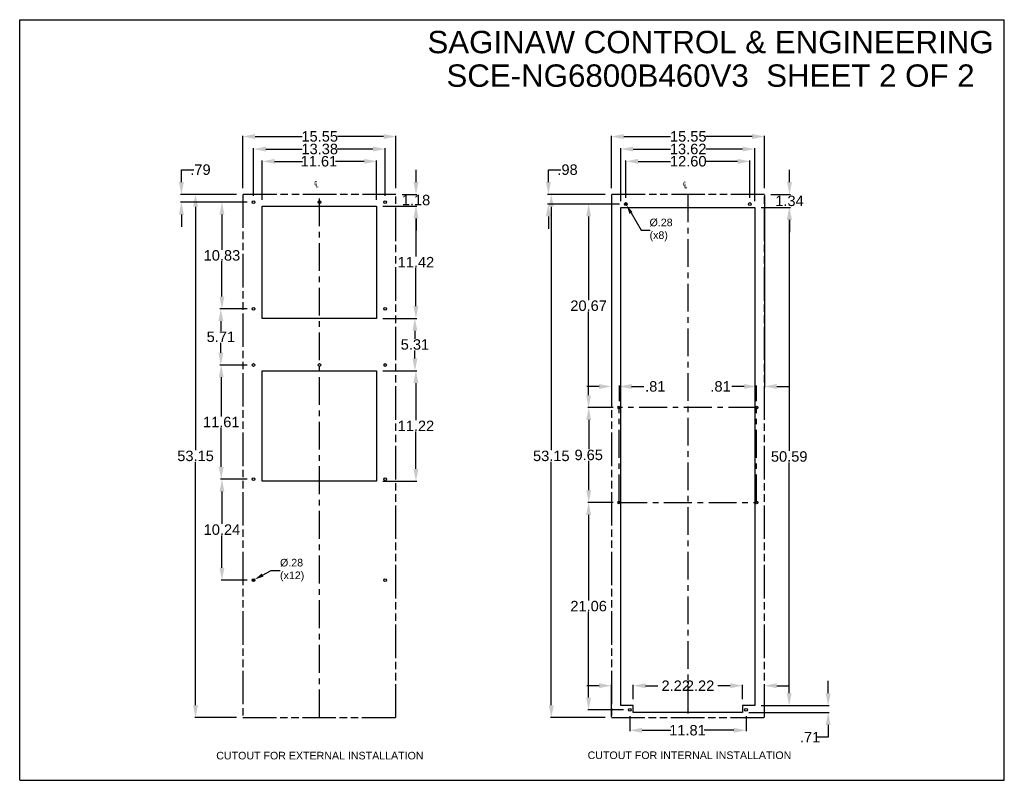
# Model space of a CAD drawing. Header units: inches. Extents: x 0 to 243, y 0 to 106.
# Tile 19 of 19: x 143 to 243, y 18 to 95. Entities that reach past the tile are written whole.
import ezdxf

# ---------------------------------------------------------------- set-up
doc = ezdxf.new("R2010")
doc.units = ezdxf.units.IN
doc.header["$LTSCALE"] = 7.5625
doc.header["$MEASUREMENT"] = 0
doc.header["$PDMODE"] = 3
doc.header["$PDSIZE"] = 0.3125
doc.linetypes.add('CENTER', pattern=[0.6, 0.375, -0.075, 0.075, -0.075])
doc.linetypes.add('PHANTOM', pattern=[0.8, 0.45, -0.05, 0.1, -0.05, 0.1, -0.05])
doc.layers.get('0').update_dxf_attribs({"linetype": 'CONTINUOUS'})
doc.layers.get('Defpoints').update_dxf_attribs({"linetype": 'CONTINUOUS'})
for name, color, linetype in [('02___PRT_ALL_AXES', 7, 'CONTINUOUS'), ('DEFAULT_1', 7, 'CENTER'), ('DEFAULT_3', 7, 'PHANTOM')]:
    doc.layers.add(name, color=color, linetype=linetype)
doc.styles.get("Standard").update_dxf_attribs({"font": 'arial.ttf'})
doc.styles.add('TEXTSTYLE_1', font='gdt', dxfattribs={"width": 0.8})
doc.dimstyles.new('DIMSTYLE_1', dxfattribs={"dimtxt": 1.0625, "dimasz": 1.25, "dimexe": 0.09, "dimexo": 0.07, "dimgap": 0.0425, "dimtad": 0, "dimtih": 1, "dimtoh": 1, "dimzin": 4, "dimdsep": 46, "dimtxsty": 'Standard', "dimblk": '_FILLED', "dimblk1": '_FILLED', "dimblk2": '_FILLED', "dimcen": 0.09, "dimazin": 1, "dimtfac": 1, "dimtofl": 0, "dimtmove": 0, "dimatfit": 3, "dimldrblk": '_FILLED', "dimfxl": 0, "dimtolj": 1, "dimtzin": 4, "dimarcsym": 0})
doc.dimstyles.new('DIMSTYLE_2', dxfattribs={"dimtxt": 0.772727, "dimasz": 0.909091, "dimexe": 0.09, "dimexo": 0.07, "dimgap": 0.09, "dimtad": 0, "dimtih": 1, "dimtoh": 1, "dimzin": 4, "dimdsep": 46, "dimtxsty": 'Standard', "dimblk": '_FILLED', "dimblk1": '_FILLED', "dimblk2": '_FILLED', "dimcen": 0.09, "dimazin": 1, "dimtfac": 1, "dimtofl": 0, "dimtmove": 0, "dimatfit": 1, "dimldrblk": '_FILLED', "dimfxl": 0, "dimtolj": 1, "dimtzin": 4, "dimarcsym": 0})

# ---------------------------------------------------------------- blocks, each defined once
blk = doc.blocks.new('_FILLED')
at = {"color": 0, "linetype": 'ByBlock'}
blk.add_solid([(0, 0), (-1, 0.2), (-1, -0.2)], dxfattribs=at)
blk = doc.blocks.new('*D36')
at = {"color": 0, "linetype": 'Continuous', "lineweight": -2}
for p, q in [((166.15, 77.9), (166.15, 83.23)), ((167.4, 83.14), (172.17, 83.14)), ((180.45, 83.14), (175.75, 83.14)), ((181.7, 77.9), (181.7, 83.23))]:
    blk.add_line(p, q, dxfattribs=at)
at = {"layer": 'Defpoints', "color": 0, "linetype": 'Continuous'}
for p in [(166.15, 83.14), (166.15, 77.83), (181.7, 77.83)]:
    blk.add_point(p, dxfattribs=at)
at = {"color": 0, "linetype": 'Continuous', "lineweight": -2, "xscale": 1.25, "yscale": 1.25, "zscale": 1.25, "rotation": 180}
blk.add_blockref('_FILLED', (166.15, 83.14), dxfattribs=at)
at = {"color": 0, "linetype": 'Continuous', "lineweight": -2, "xscale": 1.25, "yscale": 1.25, "zscale": 1.25}
blk.add_blockref('_FILLED', (181.7, 83.14), dxfattribs=at)
at = {"color": 0, "linetype": 'Continuous', "insert": (173.96, 83.69), "char_height": 1.062, "width": 2.7002, "attachment_point": 2}
blk.add_mtext('\\A1;15.55', dxfattribs=at)
blk = doc.blocks.new('*D37')
at = {"color": 0, "linetype": 'Continuous', "lineweight": -2}
for p, q in [((167.24, 77.11), (167.24, 81.96)), ((168.49, 81.87), (172.17, 81.87)), ((179.37, 81.87), (175.74, 81.87)), ((180.62, 77.11), (180.62, 81.96))]:
    blk.add_line(p, q, dxfattribs=at)
at = {"layer": 'Defpoints', "color": 0, "linetype": 'Continuous'}
for p in [(167.24, 81.87), (167.24, 77.04), (180.62, 77.04)]:
    blk.add_point(p, dxfattribs=at)
at = {"color": 0, "linetype": 'Continuous', "lineweight": -2, "xscale": 1.25, "yscale": 1.25, "zscale": 1.25, "rotation": 180}
blk.add_blockref('_FILLED', (167.24, 81.87), dxfattribs=at)
at = {"color": 0, "linetype": 'Continuous', "lineweight": -2, "xscale": 1.25, "yscale": 1.25, "zscale": 1.25}
blk.add_blockref('_FILLED', (180.62, 81.87), dxfattribs=at)
at = {"color": 0, "linetype": 'Continuous', "insert": (173.96, 82.41), "char_height": 1.062, "width": 2.7002, "attachment_point": 2}
blk.add_mtext('\\A1;13.38', dxfattribs=at)
blk = doc.blocks.new('*D38')
at = {"color": 0, "linetype": 'Continuous', "lineweight": -2}
for p, q in [((168.12, 76.72), (168.12, 80.71)), ((169.37, 80.62), (172.2, 80.62)), ((178.48, 80.62), (175.57, 80.62)), ((179.73, 76.72), (179.73, 80.71))]:
    blk.add_line(p, q, dxfattribs=at)
at = {"layer": 'Defpoints', "color": 0, "linetype": 'Continuous'}
for p in [(179.73, 80.62), (168.12, 76.65), (179.73, 76.65)]:
    blk.add_point(p, dxfattribs=at)
at = {"color": 0, "linetype": 'Continuous', "lineweight": -2, "xscale": 1.25, "yscale": 1.25, "zscale": 1.25, "rotation": 180}
blk.add_blockref('_FILLED', (168.12, 80.62), dxfattribs=at)
at = {"color": 0, "linetype": 'Continuous', "lineweight": -2, "xscale": 1.25, "yscale": 1.25, "zscale": 1.25}
blk.add_blockref('_FILLED', (179.73, 80.62), dxfattribs=at)
at = {"color": 0, "linetype": 'Continuous', "insert": (173.88, 81.16), "char_height": 1.062, "width": 2.7002, "attachment_point": 2}
blk.add_mtext('\\A1;11.61', dxfattribs=at)
blk = doc.blocks.new('*D39')
at = {"color": 0, "linetype": 'Continuous', "lineweight": -2}
for p, q in [((165.51, 77.26), (161.26, 77.26)), ((161.35, 76.01), (161.35, 51.27)), ((161.35, 25.36), (161.35, 50.1)), ((165.51, 24.11), (161.26, 24.11))]:
    blk.add_line(p, q, dxfattribs=at)
at = {"layer": 'Defpoints', "color": 0, "linetype": 'Continuous'}
for p in [(165.58, 77.26), (161.35, 24.11), (165.58, 24.11)]:
    blk.add_point(p, dxfattribs=at)
at = {"color": 0, "linetype": 'Continuous', "lineweight": -2, "xscale": 1.25, "yscale": 1.25, "zscale": 1.25}
for p, rotation in [((161.35, 77.26), 90), ((161.35, 24.11), 270)]:
    blk.add_blockref('_FILLED', p, dxfattribs=dict(at, rotation=rotation))
at = {"color": 0, "linetype": 'Continuous', "insert": (161.35, 51.23), "char_height": 1.062, "width": 2.7002, "attachment_point": 2}
blk.add_mtext('\\A1;53.15', dxfattribs=at)
blk = doc.blocks.new('*D40')
at = {"color": 0, "linetype": 'Continuous', "lineweight": -2}
for p, q in [((183.74, 78.51), (183.74, 79.76)), ((182.34, 77.26), (183.83, 77.26)), ((180.37, 76.08), (183.83, 76.08)), ((183.74, 74.83), (183.74, 73.58))]:
    blk.add_line(p, q, dxfattribs=at)
at = {"layer": 'Defpoints', "color": 0, "linetype": 'Continuous'}
for p in [(182.27, 77.26), (180.3, 76.08), (183.74, 76.08)]:
    blk.add_point(p, dxfattribs=at)
at = {"color": 0, "linetype": 'Continuous', "lineweight": -2, "xscale": 1.25, "yscale": 1.25, "zscale": 1.25}
for p, rotation in [((183.74, 77.26), 270), ((183.74, 76.08), 90)]:
    blk.add_blockref('_FILLED', p, dxfattribs=dict(at, rotation=rotation))
at = {"color": 0, "linetype": 'Continuous', "insert": (183.74, 77.22), "char_height": 1.062, "width": 2.0999, "attachment_point": 2}
blk.add_mtext('\\A1;1.18', dxfattribs=at)
blk = doc.blocks.new('*D41')
at = {"color": 0, "linetype": 'Continuous', "lineweight": -2}
for p, q in [((180.37, 76.08), (183.82, 76.08)), ((183.73, 74.83), (183.73, 70.95)), ((183.73, 65.91), (183.73, 69.8)), ((180.37, 64.66), (183.82, 64.66))]:
    blk.add_line(p, q, dxfattribs=at)
at = {"layer": 'Defpoints', "color": 0, "linetype": 'Continuous'}
for p in [(180.3, 76.08), (180.3, 64.66), (183.73, 64.66)]:
    blk.add_point(p, dxfattribs=at)
at = {"color": 0, "linetype": 'Continuous', "lineweight": -2, "xscale": 1.25, "yscale": 1.25, "zscale": 1.25}
for p, rotation in [((183.73, 76.08), 90), ((183.73, 64.66), 270)]:
    blk.add_blockref('_FILLED', p, dxfattribs=dict(at, rotation=rotation))
at = {"color": 0, "linetype": 'Continuous', "insert": (183.73, 70.91), "char_height": 1.062, "width": 2.7002, "attachment_point": 2}
blk.add_mtext('\\A1;11.42', dxfattribs=at)
blk = doc.blocks.new('*D42')
at = {"color": 0, "linetype": 'Continuous', "lineweight": -2}
for p, q in [((180.37, 64.66), (183.72, 64.66)), ((183.63, 63.41), (183.63, 62.59)), ((183.63, 60.6), (183.63, 61.42)), ((180.37, 59.35), (183.72, 59.35))]:
    blk.add_line(p, q, dxfattribs=at)
at = {"layer": 'Defpoints', "color": 0, "linetype": 'Continuous'}
for p in [(180.3, 64.66), (180.3, 59.35), (183.63, 59.35)]:
    blk.add_point(p, dxfattribs=at)
at = {"color": 0, "linetype": 'Continuous', "lineweight": -2, "xscale": 1.25, "yscale": 1.25, "zscale": 1.25}
for p, rotation in [((183.63, 64.66), 90), ((183.63, 59.35), 270)]:
    blk.add_blockref('_FILLED', p, dxfattribs=dict(at, rotation=rotation))
at = {"color": 0, "linetype": 'Continuous', "insert": (183.63, 62.55), "char_height": 1.062, "width": 2.0999, "attachment_point": 2}
blk.add_mtext('\\A1;5.31', dxfattribs=at)
blk = doc.blocks.new('*D43')
at = {"color": 0, "linetype": 'Continuous', "lineweight": -2}
for p, q in [((180.37, 59.35), (183.82, 59.35)), ((183.73, 58.1), (183.73, 54.32)), ((183.73, 49.38), (183.73, 53.17)), ((180.37, 48.13), (183.82, 48.13))]:
    blk.add_line(p, q, dxfattribs=at)
at = {"layer": 'Defpoints', "color": 0, "linetype": 'Continuous'}
for p in [(180.3, 59.35), (180.3, 48.13), (183.73, 48.13)]:
    blk.add_point(p, dxfattribs=at)
at = {"color": 0, "linetype": 'Continuous', "lineweight": -2, "xscale": 1.25, "yscale": 1.25, "zscale": 1.25}
for p, rotation in [((183.73, 59.35), 90), ((183.73, 48.13), 270)]:
    blk.add_blockref('_FILLED', p, dxfattribs=dict(at, rotation=rotation))
at = {"color": 0, "linetype": 'Continuous', "insert": (183.73, 54.28), "char_height": 1.062, "width": 2.7002, "attachment_point": 2}
blk.add_mtext('\\A1;11.22', dxfattribs=at)
blk = doc.blocks.new('*D44')
at = {"color": 0, "linetype": 'Continuous', "lineweight": -2}
for p, q in [((159.91, 78.51), (159.91, 79.76)), ((159.91, 79.76), (161.16, 79.76)), ((165.51, 77.26), (159.82, 77.26)), ((166.6, 76.47), (159.82, 76.47)), ((159.91, 75.22), (159.91, 73.97))]:
    blk.add_line(p, q, dxfattribs=at)
at = {"layer": 'Defpoints', "color": 0, "linetype": 'Continuous'}
for p in [(165.58, 77.26), (159.91, 76.47), (166.67, 76.47)]:
    blk.add_point(p, dxfattribs=at)
at = {"color": 0, "linetype": 'Continuous', "lineweight": -2, "xscale": 1.25, "yscale": 1.25, "zscale": 1.25}
for p, rotation in [((159.91, 77.26), 270), ((159.91, 76.47), 90)]:
    blk.add_blockref('_FILLED', p, dxfattribs=dict(at, rotation=rotation))
at = {"color": 0, "linetype": 'Continuous', "insert": (162.88, 80.31), "char_height": 1.062, "width": 1.4995, "attachment_point": 3}
blk.add_mtext('\\A1;.79', dxfattribs=at)
blk = doc.blocks.new('*D45')
at = {"color": 0, "linetype": 'Continuous', "lineweight": -2}
for p, q in [((166.6, 76.47), (163.94, 76.47)), ((164.03, 75.22), (164.03, 71.64)), ((164.03, 66.89), (164.03, 70.47)), ((166.6, 65.64), (163.94, 65.64))]:
    blk.add_line(p, q, dxfattribs=at)
at = {"layer": 'Defpoints', "color": 0, "linetype": 'Continuous'}
for p in [(166.67, 76.47), (164.03, 65.64), (166.67, 65.64)]:
    blk.add_point(p, dxfattribs=at)
at = {"color": 0, "linetype": 'Continuous', "lineweight": -2, "xscale": 1.25, "yscale": 1.25, "zscale": 1.25}
for p, rotation in [((164.03, 76.47), 90), ((164.03, 65.64), 270)]:
    blk.add_blockref('_FILLED', p, dxfattribs=dict(at, rotation=rotation))
at = {"color": 0, "linetype": 'Continuous', "insert": (164.03, 71.6), "char_height": 1.062, "width": 2.7002, "attachment_point": 2}
blk.add_mtext('\\A1;10.83', dxfattribs=at)
blk = doc.blocks.new('*D46')
at = {"color": 0, "linetype": 'Continuous', "lineweight": -2}
for p, q in [((166.6, 65.64), (163.83, 65.64)), ((163.92, 64.39), (163.92, 63.37)), ((163.92, 61.18), (163.92, 62.2)), ((166.6, 59.93), (163.83, 59.93))]:
    blk.add_line(p, q, dxfattribs=at)
at = {"layer": 'Defpoints', "color": 0, "linetype": 'Continuous'}
for p in [(166.67, 65.64), (163.92, 59.93), (166.67, 59.93)]:
    blk.add_point(p, dxfattribs=at)
at = {"color": 0, "linetype": 'Continuous', "lineweight": -2, "xscale": 1.25, "yscale": 1.25, "zscale": 1.25}
for p, rotation in [((163.92, 65.64), 90), ((163.92, 59.93), 270)]:
    blk.add_blockref('_FILLED', p, dxfattribs=dict(at, rotation=rotation))
at = {"color": 0, "linetype": 'Continuous', "insert": (163.92, 63.33), "char_height": 1.062, "width": 2.0999, "attachment_point": 2}
blk.add_mtext('\\A1;5.71', dxfattribs=at)
blk = doc.blocks.new('*D47')
at = {"color": 0, "linetype": 'Continuous', "lineweight": -2}
for p, q in [((166.6, 59.93), (163.87, 59.93)), ((163.96, 58.68), (163.96, 54.71)), ((163.96, 49.57), (163.96, 53.54)), ((166.6, 48.32), (163.87, 48.32))]:
    blk.add_line(p, q, dxfattribs=at)
at = {"layer": 'Defpoints', "color": 0, "linetype": 'Continuous'}
for p in [(166.67, 59.93), (163.96, 48.32), (166.67, 48.32)]:
    blk.add_point(p, dxfattribs=at)
at = {"color": 0, "linetype": 'Continuous', "lineweight": -2, "xscale": 1.25, "yscale": 1.25, "zscale": 1.25}
for p, rotation in [((163.96, 59.93), 90), ((163.96, 48.32), 270)]:
    blk.add_blockref('_FILLED', p, dxfattribs=dict(at, rotation=rotation))
at = {"color": 0, "linetype": 'Continuous', "insert": (163.96, 54.67), "char_height": 1.062, "width": 2.7002, "attachment_point": 2}
blk.add_mtext('\\A1;11.61', dxfattribs=at)
blk = doc.blocks.new('*D48')
at = {"color": 0, "linetype": 'Continuous', "lineweight": -2}
for p, q in [((166.6, 48.32), (163.94, 48.32)), ((164.03, 47.07), (164.03, 43.78)), ((164.03, 39.33), (164.03, 42.61)), ((166.6, 38.08), (163.94, 38.08))]:
    blk.add_line(p, q, dxfattribs=at)
at = {"layer": 'Defpoints', "color": 0, "linetype": 'Continuous'}
for p in [(166.67, 48.32), (164.03, 38.08), (166.67, 38.08)]:
    blk.add_point(p, dxfattribs=at)
at = {"color": 0, "linetype": 'Continuous', "lineweight": -2, "xscale": 1.25, "yscale": 1.25, "zscale": 1.25}
for p, rotation in [((164.03, 48.32), 90), ((164.03, 38.08), 270)]:
    blk.add_blockref('_FILLED', p, dxfattribs=dict(at, rotation=rotation))
at = {"color": 0, "linetype": 'Continuous', "insert": (164.03, 43.74), "char_height": 1.062, "width": 2.7002, "attachment_point": 2}
blk.add_mtext('\\A1;10.24', dxfattribs=at)
blk = doc.blocks.new('*D49')
at = {"color": 0, "linetype": 'Continuous', "lineweight": -2}
for p, q in [((168.15, 38.59), (169.02, 39.07)), ((169.02, 39.07), (169.93, 39.07)), ((167.15, 38.08), (167.33, 38.08)), ((167.24, 37.99), (167.24, 38.17))]:
    blk.add_line(p, q, dxfattribs=at)
at = {"layer": 'Defpoints', "color": 0, "linetype": 'Continuous'}
for p in [(167.11, 38.02), (167.36, 38.15)]:
    blk.add_point(p, dxfattribs=at)
at = {"color": 0, "linetype": 'Continuous', "lineweight": -2, "xscale": 0.9090909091, "yscale": 0.9090909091, "zscale": 0.9090909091, "rotation": 208.9584141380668}
blk.add_blockref('_FILLED', (167.36, 38.15), dxfattribs=at)
at = {"color": 0, "linetype": 'Continuous', "insert": (169.93, 40.24), "char_height": 0.773, "width": 2.5298, "attachment_point": 1}
blk.add_mtext('\\A1;%%c.28\\P(x12)', dxfattribs=at)
blk = doc.blocks.new('*D50')
at = {"color": 0, "linetype": 'Continuous', "lineweight": -2}
for p, q in [((202.94, 77.26), (197.39, 77.26)), ((197.48, 76.01), (197.48, 51.27)), ((197.48, 25.36), (197.48, 50.1)), ((202.94, 24.11), (197.39, 24.11))]:
    blk.add_line(p, q, dxfattribs=at)
at = {"layer": 'Defpoints', "color": 0, "linetype": 'Continuous'}
for p in [(203.01, 77.26), (197.48, 24.11), (203.01, 24.11)]:
    blk.add_point(p, dxfattribs=at)
at = {"color": 0, "linetype": 'Continuous', "lineweight": -2, "xscale": 1.25, "yscale": 1.25, "zscale": 1.25}
for p, rotation in [((197.48, 77.26), 90), ((197.48, 24.11), 270)]:
    blk.add_blockref('_FILLED', p, dxfattribs=dict(at, rotation=rotation))
at = {"color": 0, "linetype": 'Continuous', "insert": (197.48, 51.23), "char_height": 1.062, "width": 2.7002, "attachment_point": 2}
blk.add_mtext('\\A1;53.15', dxfattribs=at)
blk = doc.blocks.new('*D51')
at = {"color": 0, "linetype": 'Continuous', "lineweight": -2}
for p, q in [((203.58, 77.9), (203.58, 83.23)), ((204.83, 83.14), (209.6, 83.14)), ((217.88, 83.14), (213.18, 83.14)), ((219.13, 77.9), (219.13, 83.23))]:
    blk.add_line(p, q, dxfattribs=at)
at = {"layer": 'Defpoints', "color": 0, "linetype": 'Continuous'}
for p in [(203.58, 83.14), (203.58, 77.83), (219.13, 77.83)]:
    blk.add_point(p, dxfattribs=at)
at = {"color": 0, "linetype": 'Continuous', "lineweight": -2, "xscale": 1.25, "yscale": 1.25, "zscale": 1.25, "rotation": 180}
blk.add_blockref('_FILLED', (203.58, 83.14), dxfattribs=at)
at = {"color": 0, "linetype": 'Continuous', "lineweight": -2, "xscale": 1.25, "yscale": 1.25, "zscale": 1.25}
blk.add_blockref('_FILLED', (219.13, 83.14), dxfattribs=at)
at = {"color": 0, "linetype": 'Continuous', "insert": (211.39, 83.69), "char_height": 1.062, "width": 2.7002, "attachment_point": 2}
blk.add_mtext('\\A1;15.55', dxfattribs=at)
blk = doc.blocks.new('*D52')
at = {"color": 0, "linetype": 'Continuous', "lineweight": -2}
for p, q in [((204.54, 76.56), (204.54, 81.96)), ((205.79, 81.87), (209.6, 81.87)), ((216.91, 81.87), (213.16, 81.87)), ((218.16, 76.56), (218.16, 81.96))]:
    blk.add_line(p, q, dxfattribs=at)
at = {"layer": 'Defpoints', "color": 0, "linetype": 'Continuous'}
for p in [(218.16, 81.87), (204.54, 76.49), (218.16, 76.49)]:
    blk.add_point(p, dxfattribs=at)
at = {"color": 0, "linetype": 'Continuous', "lineweight": -2, "xscale": 1.25, "yscale": 1.25, "zscale": 1.25, "rotation": 180}
blk.add_blockref('_FILLED', (204.54, 81.87), dxfattribs=at)
at = {"color": 0, "linetype": 'Continuous', "lineweight": -2, "xscale": 1.25, "yscale": 1.25, "zscale": 1.25}
blk.add_blockref('_FILLED', (218.16, 81.87), dxfattribs=at)
at = {"color": 0, "linetype": 'Continuous', "insert": (211.38, 82.41), "char_height": 1.062, "width": 2.7002, "attachment_point": 2}
blk.add_mtext('\\A1;13.62', dxfattribs=at)
blk = doc.blocks.new('*D53')
at = {"color": 0, "linetype": 'Continuous', "lineweight": -2}
for p, q in [((205.05, 76.92), (205.05, 80.71)), ((206.3, 80.62), (209.6, 80.62)), ((216.4, 80.62), (213.17, 80.62)), ((217.65, 76.92), (217.65, 80.71))]:
    blk.add_line(p, q, dxfattribs=at)
at = {"layer": 'Defpoints', "color": 0, "linetype": 'Continuous'}
for p in [(205.05, 80.62), (205.05, 76.85), (217.65, 76.85)]:
    blk.add_point(p, dxfattribs=at)
at = {"color": 0, "linetype": 'Continuous', "lineweight": -2, "xscale": 1.25, "yscale": 1.25, "zscale": 1.25, "rotation": 180}
blk.add_blockref('_FILLED', (205.05, 80.62), dxfattribs=at)
at = {"color": 0, "linetype": 'Continuous', "lineweight": -2, "xscale": 1.25, "yscale": 1.25, "zscale": 1.25}
blk.add_blockref('_FILLED', (217.65, 80.62), dxfattribs=at)
at = {"color": 0, "linetype": 'Continuous', "insert": (211.39, 81.16), "char_height": 1.062, "width": 2.7002, "attachment_point": 2}
blk.add_mtext('\\A1;12.60', dxfattribs=at)
blk = doc.blocks.new('*D54')
at = {"color": 0, "linetype": 'Continuous', "lineweight": -2}
for p, q in [((202.33, 27.35), (201.08, 27.35)), ((203.58, 24.18), (203.58, 27.44)), ((205.8, 25.97), (205.8, 27.44)), ((207.05, 27.35), (208.3, 27.35))]:
    blk.add_line(p, q, dxfattribs=at)
at = {"layer": 'Defpoints', "color": 0, "linetype": 'Continuous'}
for p in [(203.58, 27.35), (205.8, 25.9), (203.58, 24.11)]:
    blk.add_point(p, dxfattribs=at)
at = {"color": 0, "linetype": 'Continuous', "lineweight": -2, "xscale": 1.25, "yscale": 1.25, "zscale": 1.25}
blk.add_blockref('_FILLED', (203.58, 27.35), dxfattribs=at)
at = {"color": 0, "linetype": 'Continuous', "lineweight": -2, "xscale": 1.25, "yscale": 1.25, "zscale": 1.25, "rotation": 180}
blk.add_blockref('_FILLED', (205.8, 27.35), dxfattribs=at)
at = {"color": 0, "linetype": 'Continuous', "insert": (208.67, 27.88), "char_height": 1.062, "width": 2.0999, "attachment_point": 1}
blk.add_mtext('\\A1;2.22', dxfattribs=at)
blk = doc.blocks.new('*D55')
at = {"color": 0, "linetype": 'Continuous', "lineweight": -2}
for p, q in [((218.8, 75.92), (221.73, 75.92)), ((221.64, 74.67), (221.64, 51.21)), ((221.64, 26.58), (221.64, 50.04)), ((218.8, 25.33), (221.73, 25.33))]:
    blk.add_line(p, q, dxfattribs=at)
at = {"layer": 'Defpoints', "color": 0, "linetype": 'Continuous'}
for p in [(218.73, 75.92), (221.64, 75.92), (218.73, 25.33)]:
    blk.add_point(p, dxfattribs=at)
at = {"color": 0, "linetype": 'Continuous', "lineweight": -2, "xscale": 1.25, "yscale": 1.25, "zscale": 1.25}
for p, rotation in [((221.64, 75.92), 90), ((221.64, 25.33), 270)]:
    blk.add_blockref('_FILLED', p, dxfattribs=dict(at, rotation=rotation))
at = {"color": 0, "linetype": 'Continuous', "insert": (221.64, 51.17), "char_height": 1.062, "width": 2.7002, "attachment_point": 2}
blk.add_mtext('\\A1;50.59', dxfattribs=at)
blk = doc.blocks.new('*D56')
at = {"color": 0, "linetype": 'Continuous', "lineweight": -2}
for p, q in [((221.67, 78.51), (221.67, 79.76)), ((219.76, 77.26), (221.76, 77.26)), ((218.8, 75.92), (221.76, 75.92)), ((221.67, 74.67), (221.67, 73.42))]:
    blk.add_line(p, q, dxfattribs=at)
at = {"layer": 'Defpoints', "color": 0, "linetype": 'Continuous'}
for p in [(219.69, 77.26), (218.73, 75.92), (221.67, 75.92)]:
    blk.add_point(p, dxfattribs=at)
at = {"color": 0, "linetype": 'Continuous', "lineweight": -2, "xscale": 1.25, "yscale": 1.25, "zscale": 1.25}
for p, rotation in [((221.67, 77.26), 270), ((221.67, 75.92), 90)]:
    blk.add_blockref('_FILLED', p, dxfattribs=dict(at, rotation=rotation))
at = {"color": 0, "linetype": 'Continuous', "insert": (221.67, 77.14), "char_height": 1.062, "width": 2.0999, "attachment_point": 2}
blk.add_mtext('\\A1;1.34', dxfattribs=at)
blk = doc.blocks.new('*D57')
at = {"color": 0, "linetype": 'Continuous', "lineweight": -2}
for p, q in [((225.6, 26.58), (225.6, 27.83)), ((218.8, 25.33), (225.69, 25.33)), ((217.54, 24.62), (225.69, 24.62)), ((225.6, 23.37), (225.6, 22.12)), ((225.6, 22.12), (224.35, 22.12))]:
    blk.add_line(p, q, dxfattribs=at)
at = {"layer": 'Defpoints', "color": 0, "linetype": 'Continuous'}
for p in [(218.73, 25.33), (225.6, 25.33), (217.47, 24.62)]:
    blk.add_point(p, dxfattribs=at)
at = {"color": 0, "linetype": 'Continuous', "lineweight": -2, "xscale": 1.25, "yscale": 1.25, "zscale": 1.25}
for p, rotation in [((225.6, 25.33), 270), ((225.6, 24.62), 90)]:
    blk.add_blockref('_FILLED', p, dxfattribs=dict(at, rotation=rotation))
at = {"color": 0, "linetype": 'Continuous', "insert": (222.73, 22.66), "char_height": 1.062, "width": 1.4995, "attachment_point": 1}
blk.add_mtext('\\A1;.71', dxfattribs=at)
blk = doc.blocks.new('*D58')
at = {"color": 0, "linetype": 'Continuous', "lineweight": -2}
for p, q in [((197.19, 78.51), (197.19, 79.76)), ((197.19, 79.76), (198.44, 79.76)), ((202.94, 77.26), (197.1, 77.26)), ((204.42, 76.28), (197.1, 76.28)), ((197.19, 75.03), (197.19, 73.78))]:
    blk.add_line(p, q, dxfattribs=at)
at = {"layer": 'Defpoints', "color": 0, "linetype": 'Continuous'}
for p in [(203.01, 77.26), (197.19, 76.28), (204.49, 76.28)]:
    blk.add_point(p, dxfattribs=at)
at = {"color": 0, "linetype": 'Continuous', "lineweight": -2, "xscale": 1.25, "yscale": 1.25, "zscale": 1.25}
for p, rotation in [((197.19, 77.26), 270), ((197.19, 76.28), 90)]:
    blk.add_blockref('_FILLED', p, dxfattribs=dict(at, rotation=rotation))
at = {"color": 0, "linetype": 'Continuous', "insert": (200.16, 80.31), "char_height": 1.062, "width": 1.4995, "attachment_point": 3}
blk.add_mtext('\\A1;.98', dxfattribs=at)
blk = doc.blocks.new('*D59')
at = {"color": 0, "linetype": 'Continuous', "lineweight": -2}
for p, q in [((205.45, 24.27), (205.45, 22.73)), ((217.26, 24.27), (217.26, 22.73)), ((206.7, 22.82), (209.63, 22.82)), ((216.01, 22.82), (212.99, 22.82))]:
    blk.add_line(p, q, dxfattribs=at)
at = {"layer": 'Defpoints', "color": 0, "linetype": 'Continuous'}
for p in [(205.45, 24.34), (217.26, 24.34), (217.26, 22.82)]:
    blk.add_point(p, dxfattribs=at)
at = {"color": 0, "linetype": 'Continuous', "lineweight": -2, "xscale": 1.25, "yscale": 1.25, "zscale": 1.25, "rotation": 180}
blk.add_blockref('_FILLED', (205.45, 22.82), dxfattribs=at)
at = {"color": 0, "linetype": 'Continuous', "lineweight": -2, "xscale": 1.25, "yscale": 1.25, "zscale": 1.25}
blk.add_blockref('_FILLED', (217.26, 22.82), dxfattribs=at)
at = {"color": 0, "linetype": 'Continuous', "insert": (211.31, 23.36), "char_height": 1.062, "width": 2.7002, "attachment_point": 2}
blk.add_mtext('\\A1;11.81', dxfattribs=at)
blk = doc.blocks.new('*D60')
at = {"color": 0, "linetype": 'Continuous', "lineweight": -2}
for p, q in [((215.66, 27.35), (214.41, 27.35)), ((216.91, 25.97), (216.91, 27.44)), ((219.13, 24.18), (219.13, 27.44)), ((220.38, 27.35), (221.63, 27.35))]:
    blk.add_line(p, q, dxfattribs=at)
at = {"layer": 'Defpoints', "color": 0, "linetype": 'Continuous'}
for p in [(219.13, 27.35), (216.91, 25.9), (219.13, 24.11)]:
    blk.add_point(p, dxfattribs=at)
at = {"color": 0, "linetype": 'Continuous', "lineweight": -2, "xscale": 1.25, "yscale": 1.25, "zscale": 1.25}
blk.add_blockref('_FILLED', (216.91, 27.35), dxfattribs=at)
at = {"color": 0, "linetype": 'Continuous', "lineweight": -2, "xscale": 1.25, "yscale": 1.25, "zscale": 1.25, "rotation": 180}
blk.add_blockref('_FILLED', (219.13, 27.35), dxfattribs=at)
at = {"color": 0, "linetype": 'Continuous', "insert": (214.03, 27.88), "char_height": 1.062, "width": 2.0999, "attachment_point": 3}
blk.add_mtext('\\A1;2.22', dxfattribs=at)
blk = doc.blocks.new('*D61')
at = {"color": 0, "linetype": 'Continuous', "lineweight": -2}
for p, q in [((203.75, 45.96), (201.18, 45.96)), ((201.27, 44.71), (201.27, 36.01)), ((201.27, 26.15), (201.27, 34.84)), ((204.81, 24.9), (201.18, 24.9))]:
    blk.add_line(p, q, dxfattribs=at)
at = {"layer": 'Defpoints', "color": 0, "linetype": 'Continuous'}
for p in [(201.27, 45.96), (203.82, 45.96), (204.88, 24.9)]:
    blk.add_point(p, dxfattribs=at)
at = {"color": 0, "linetype": 'Continuous', "lineweight": -2, "xscale": 1.25, "yscale": 1.25, "zscale": 1.25}
for p, rotation in [((201.27, 45.96), 90), ((201.27, 24.9), 270)]:
    blk.add_blockref('_FILLED', p, dxfattribs=dict(at, rotation=rotation))
at = {"color": 0, "linetype": 'Continuous', "insert": (201.27, 35.97), "char_height": 1.062, "width": 2.7002, "attachment_point": 2}
blk.add_mtext('\\A1;21.06', dxfattribs=at)
blk = doc.blocks.new('*D62')
at = {"color": 0, "linetype": 'Continuous', "lineweight": -2}
for p, q in [((203.75, 55.61), (201.19, 55.61)), ((201.28, 54.36), (201.28, 51.37)), ((201.28, 47.21), (201.28, 50.2)), ((203.75, 45.96), (201.19, 45.96))]:
    blk.add_line(p, q, dxfattribs=at)
at = {"layer": 'Defpoints', "color": 0, "linetype": 'Continuous'}
for p in [(201.28, 55.61), (203.82, 55.61), (203.82, 45.96)]:
    blk.add_point(p, dxfattribs=at)
at = {"color": 0, "linetype": 'Continuous', "lineweight": -2, "xscale": 1.25, "yscale": 1.25, "zscale": 1.25}
for p, rotation in [((201.28, 55.61), 90), ((201.28, 45.96), 270)]:
    blk.add_blockref('_FILLED', p, dxfattribs=dict(at, rotation=rotation))
at = {"color": 0, "linetype": 'Continuous', "insert": (201.28, 51.33), "char_height": 1.062, "width": 2.0999, "attachment_point": 2}
blk.add_mtext('\\A1;9.65', dxfattribs=at)
blk = doc.blocks.new('*D63')
at = {"color": 0, "linetype": 'Continuous', "lineweight": -2}
for p, q in [((204.42, 76.28), (201.18, 76.28)), ((201.27, 75.03), (201.27, 66.53)), ((201.27, 56.86), (201.27, 65.36)), ((203.75, 55.61), (201.18, 55.61))]:
    blk.add_line(p, q, dxfattribs=at)
at = {"layer": 'Defpoints', "color": 0, "linetype": 'Continuous'}
for p in [(201.27, 76.28), (204.49, 76.28), (203.82, 55.61)]:
    blk.add_point(p, dxfattribs=at)
at = {"color": 0, "linetype": 'Continuous', "lineweight": -2, "xscale": 1.25, "yscale": 1.25, "zscale": 1.25}
for p, rotation in [((201.27, 76.28), 90), ((201.27, 55.61), 270)]:
    blk.add_blockref('_FILLED', p, dxfattribs=dict(at, rotation=rotation))
at = {"color": 0, "linetype": 'Continuous', "insert": (201.27, 66.49), "char_height": 1.062, "width": 2.7002, "attachment_point": 2}
blk.add_mtext('\\A1;20.67', dxfattribs=at)
blk = doc.blocks.new('*D64')
at = {"color": 0, "linetype": 'Continuous', "lineweight": -2}
for p, q in [((203.58, 77.19), (203.58, 57.66)), ((202.33, 57.75), (201.08, 57.75)), ((204.39, 56.25), (204.39, 57.84)), ((205.64, 57.75), (206.89, 57.75))]:
    blk.add_line(p, q, dxfattribs=at)
at = {"layer": 'Defpoints', "color": 0, "linetype": 'Continuous'}
for p in [(203.58, 77.26), (204.39, 57.75), (204.39, 56.18)]:
    blk.add_point(p, dxfattribs=at)
at = {"color": 0, "linetype": 'Continuous', "lineweight": -2, "xscale": 1.25, "yscale": 1.25, "zscale": 1.25}
blk.add_blockref('_FILLED', (203.58, 57.75), dxfattribs=at)
at = {"color": 0, "linetype": 'Continuous', "lineweight": -2, "xscale": 1.25, "yscale": 1.25, "zscale": 1.25, "rotation": 180}
blk.add_blockref('_FILLED', (204.39, 57.75), dxfattribs=at)
at = {"color": 0, "linetype": 'Continuous', "insert": (207.01, 58.29), "char_height": 1.062, "width": 1.4995, "attachment_point": 1}
blk.add_mtext('\\A1;.81', dxfattribs=at)
blk = doc.blocks.new('*D65')
at = {"color": 0, "linetype": 'Continuous', "lineweight": -2}
for p, q in [((219.13, 77.19), (219.13, 57.66)), ((217.07, 57.75), (215.82, 57.75)), ((218.32, 56.25), (218.32, 57.84)), ((220.38, 57.75), (221.63, 57.75))]:
    blk.add_line(p, q, dxfattribs=at)
at = {"layer": 'Defpoints', "color": 0, "linetype": 'Continuous'}
for p in [(219.13, 77.26), (218.32, 57.75), (218.32, 56.18)]:
    blk.add_point(p, dxfattribs=at)
at = {"color": 0, "linetype": 'Continuous', "lineweight": -2, "xscale": 1.25, "yscale": 1.25, "zscale": 1.25}
blk.add_blockref('_FILLED', (218.32, 57.75), dxfattribs=at)
at = {"color": 0, "linetype": 'Continuous', "lineweight": -2, "xscale": 1.25, "yscale": 1.25, "zscale": 1.25, "rotation": 180}
blk.add_blockref('_FILLED', (219.13, 57.75), dxfattribs=at)
at = {"color": 0, "linetype": 'Continuous', "insert": (215.7, 58.29), "char_height": 1.062, "width": 1.4995, "attachment_point": 3}
blk.add_mtext('\\A1;.81', dxfattribs=at)
blk = doc.blocks.new('*D66')
at = {"color": 0, "linetype": 'Continuous', "lineweight": -2}
for p, q in [((204.96, 76.28), (205.14, 76.28)), ((205.05, 76.19), (205.05, 76.37)), ((205.58, 75.38), (206.6, 73.63)), ((206.6, 73.63), (207.51, 73.63))]:
    blk.add_line(p, q, dxfattribs=at)
at = {"layer": 'Defpoints', "color": 0, "linetype": 'Continuous'}
for p in [(204.98, 76.41), (205.12, 76.16)]:
    blk.add_point(p, dxfattribs=at)
at = {"color": 0, "linetype": 'Continuous', "lineweight": -2, "xscale": 0.9090909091, "yscale": 0.9090909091, "zscale": 0.9090909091, "rotation": 120.2874179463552}
blk.add_blockref('_FILLED', (205.12, 76.16), dxfattribs=at)
at = {"color": 0, "linetype": 'Continuous', "insert": (207.46, 74.8), "char_height": 0.773, "width": 2.5298, "attachment_point": 1}
blk.add_mtext('\\A1;%%c.28\\P(x8)', dxfattribs=at)

msp = doc.modelspace()

# ---------------------------------------------------------------- linework, layer by layer
at = {"color": 7, "linetype": 'Continuous'}
for p, q in [((143.488, 17.74), (143.488, 95.013)), ((143.488, 95.013), (243.488, 95.013)), ((243.488, 17.74), (243.488, 95.013)), ((168.121, 64.664), (168.121, 76.084)), ((168.121, 76.084), (179.731, 76.084)), ((179.731, 76.084), (179.731, 64.664)), ((204.543, 25.334), (204.543, 75.924)), ((204.543, 75.924), (218.163, 75.924)), ((218.163, 75.924), (218.163, 25.334)), ((179.731, 64.664), (168.121, 64.664)), ((168.121, 48.134), (168.121, 59.354)), ((168.121, 59.354), (179.731, 59.354)), ((179.731, 59.354), (179.731, 48.134)), ((179.731, 48.134), (168.121, 48.134)), ((205.798, 25.334), (204.543, 25.334)), ((205.798, 24.624), (205.798, 25.334)), ((218.163, 25.334), (216.908, 25.334)), ((216.908, 25.334), (216.908, 24.624)), ((216.908, 24.624), (205.798, 24.624)), ((143.488, 17.74), (243.488, 17.74))]:
    msp.add_line(p, q, dxfattribs=at)
at = {"layer": '02___PRT_ALL_AXES', "color": 7, "linetype": 'Continuous'}
for centre in [(167.236, 76.474), (173.926, 76.474), (180.616, 76.474), (205.053, 76.284), (217.653, 76.284), (167.236, 65.644), (180.616, 65.644), (167.236, 59.934), (173.926, 59.934), (180.616, 59.934), (204.388, 55.614), (218.318, 55.614), (167.236, 48.324), (180.616, 48.324), (204.388, 45.964), (218.318, 45.964), (167.236, 38.084), (180.616, 38.084), (205.448, 24.904), (217.258, 24.904)]:
    msp.add_circle(centre, 0.14, dxfattribs=at)
at = {"layer": 'DEFAULT_1', "color": 7, "linetype": 'CENTER'}
for p, q in [((173.926, 24.114), (173.926, 77.264)), ((211.353, 77.264), (211.353, 24.114)), ((218.318, 55.614), (204.388, 55.614)), ((204.388, 45.964), (204.388, 55.614)), ((218.318, 45.964), (218.318, 55.614)), ((204.388, 45.964), (218.318, 45.964))]:
    msp.add_line(p, q, dxfattribs=at)
at = {"layer": 'DEFAULT_3', "color": 7, "linetype": 'PHANTOM'}
for p, q in [((166.151, 77.264), (166.151, 24.114)), ((181.701, 77.264), (166.151, 77.264)), ((181.701, 24.114), (181.701, 77.264)), ((203.578, 77.264), (203.578, 24.114)), ((219.128, 77.264), (203.578, 77.264)), ((219.128, 24.114), (219.128, 77.264)), ((166.151, 24.114), (181.701, 24.114)), ((203.578, 24.114), (219.128, 24.114))]:
    msp.add_line(p, q, dxfattribs=at)

# ---------------------------------------------------------------- texts
at = {"color": 2, "linetype": 'Continuous', "line_spacing_factor": 0.9}
for s, insert, char_height, width, attachment_point in [('SAGINAW CONTROL & ENGINEERING\\PSCE-NG6800B460V3  SHEET 2 OF 2', (213.652, 93.877), 2.27273, 57.40115, 2), ('CUTOUT FOR EXTERNAL INSTALLATION', (163.452, 20.636), 0.77273, 21.01301, 1), ('CUTOUT FOR INTERNAL INSTALLATION', (201.168, 20.673), 0.77273, 20.65394, 1)]:
    msp.add_mtext(s, dxfattribs=dict(at, insert=insert, char_height=char_height, width=width, attachment_point=attachment_point))
at = {"color": 2, "linetype": 'Continuous', "char_height": 0.7727, "width": 1.22348, "attachment_point": 1, "line_spacing_factor": 0.9, "style": 'TEXTSTYLE_1'}
for insert in [(173.408, 78.82), (210.857, 78.741)]:
    msp.add_mtext('{\\fgdt;q}', dxfattribs=dict(at, insert=insert))

# ---------------------------------------------------------------- dimensions: what is measured, and where the dimension line sits
at = {"color": 2, "linetype": 'Continuous'}
for base, p1, p2, angle, picture, middle in [((166.151, 83.143), (181.701, 77.831), (166.151, 77.831), 180, '*D36', (173.962, 83.143)), ((203.578, 83.143), (219.128, 77.831), (203.578, 77.831), 180, '*D51', (211.389, 83.143)), ((167.236, 81.87), (180.616, 77.041), (167.236, 77.041), 180, '*D37', (173.957, 81.87)), ((205.053, 80.618), (217.653, 76.851), (205.053, 76.851), 180, '*D53', (211.386, 80.618)), ((159.911, 76.474), (165.584, 77.264), (166.669, 76.474), 270, '*D44', (162.135, 79.764)), ((197.187, 76.284), (203.012, 77.264), (204.487, 76.284), 270, '*D58', (199.411, 79.764)), ((183.737, 76.084), (182.267, 77.264), (180.297, 76.084), 270, '*D40', (183.737, 76.674)), ((221.673, 75.924), (219.695, 77.264), (218.73, 75.924), 270, '*D56', (221.673, 76.594)), ((161.345, 24.114), (165.584, 77.264), (165.584, 24.114), 270, '*D39', (161.345, 50.685)), ((197.483, 24.114), (203.012, 77.264), (203.012, 24.114), 270, '*D50', (197.483, 50.685)), ((218.318, 57.746), (219.128, 77.264), (218.318, 56.181), 180, '*D65', (214.948, 57.746)), ((164.031, 65.644), (166.669, 76.474), (166.669, 65.644), 270, '*D45', (164.031, 71.055)), ((183.733, 64.664), (180.297, 76.084), (180.297, 64.664), 270, '*D41', (183.733, 70.376)), ((201.266, 76.284), (203.822, 55.614), (204.487, 76.284), 90, '*D63', (201.266, 65.945)), ((221.643, 75.924), (218.73, 25.334), (218.73, 75.924), 90, '*D55', (221.643, 50.625)), ((163.921, 59.934), (166.669, 65.644), (166.669, 59.934), 270, '*D46', (163.921, 62.785)), ((183.628, 59.354), (180.297, 64.664), (180.297, 59.354), 270, '*D42', (183.628, 62.005)), ((163.957, 48.324), (166.669, 59.934), (166.669, 48.324), 270, '*D47', (163.957, 54.125)), ((183.733, 48.134), (180.297, 59.354), (180.297, 48.134), 270, '*D43', (183.733, 53.746)), ((201.277, 55.614), (203.822, 45.964), (203.822, 55.614), 90, '*D62', (201.277, 50.785)), ((164.031, 38.084), (166.669, 48.324), (166.669, 38.084), 270, '*D48', (164.031, 43.2)), ((201.266, 45.964), (204.882, 24.904), (203.822, 45.964), 90, '*D61', (201.266, 35.43)), ((203.578, 27.35), (205.798, 25.901), (203.578, 24.114), 180, '*D54', (209.724, 27.35)), ((225.601, 25.334), (217.475, 24.624), (218.73, 25.334), 90, '*D57', (223.48, 22.124))]:
    dim = msp.add_linear_dim(base=base, p1=p1, p2=p2, angle=angle, dimstyle='DIMSTYLE_1', dxfattribs=at)
    dim.commit()
    dim.dimension.update_dxf_attribs({"geometry": picture, "text_midpoint": middle, "dimtype": 160})
for base, p1, p2, picture, middle in [((218.163, 81.87), (204.543, 76.491), (218.163, 76.491), '*D52', (211.382, 81.87)), ((179.731, 80.618), (168.121, 76.651), (179.731, 76.651), '*D38', (173.884, 80.618)), ((204.388, 57.746), (203.578, 77.264), (204.388, 56.181), '*D64', (207.759, 57.746)), ((219.128, 27.35), (216.908, 25.901), (219.128, 24.114), '*D60', (212.982, 27.35)), ((217.258, 22.821), (205.448, 24.338), (217.258, 24.338), '*D59', (211.312, 22.821))]:
    dim = msp.add_linear_dim(base=base, p1=p1, p2=p2, dimstyle='DIMSTYLE_1', dxfattribs=at)
    dim.commit()
    dim.dimension.update_dxf_attribs({"geometry": picture, "text_midpoint": middle, "dimtype": 160})
for p1, p2, text, picture, middle in [((204.983, 76.405), (205.124, 76.163), '%%c<>\\P(x8)', '*D66', (208.726, 73.632)), ((167.113, 38.016), (167.358, 38.152), '%%c<>\\P(x12)', '*D49', (171.197, 39.072))]:
    dim = msp.add_diameter_dim_2p(p1=p1, p2=p2, text=text, dimstyle='DIMSTYLE_2', override={"dimpost": '<>'}, dxfattribs=at)
    dim.commit()
    dim.dimension.update_dxf_attribs({"geometry": picture, "text_midpoint": middle, "dimtype": 163})

doc.saveas('drawing.dxf')
